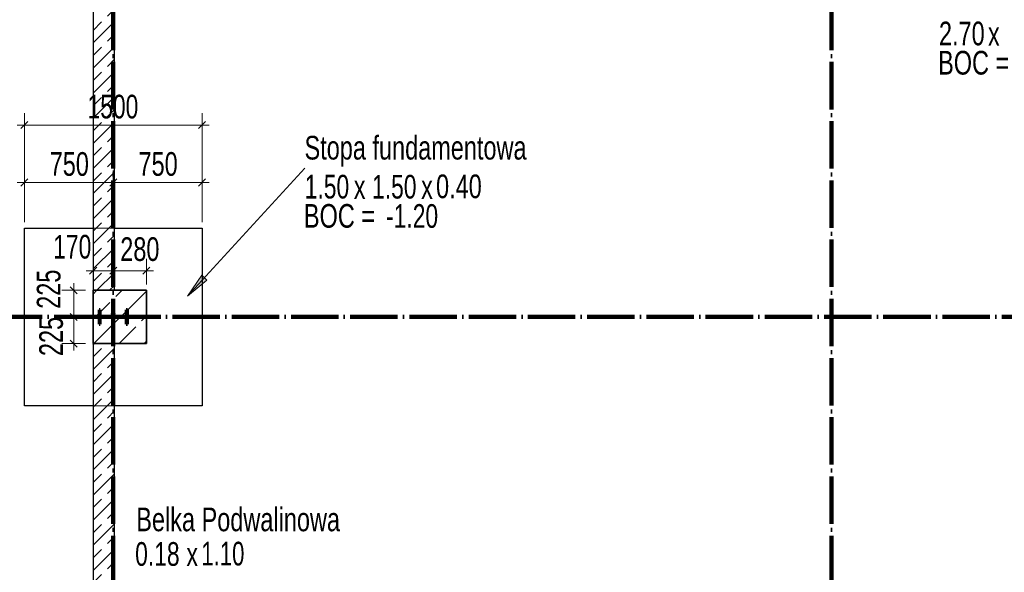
# Model space of a CAD drawing. Header units: millimetres. Extents: x 0 to 60000, y 0 to 29700.
# Tile 20 of 86: x 5066 to 13379, y 14868 to 19535. Entities that reach past the tile are written whole.
import ezdxf

# ---------------------------------------------------------------- set-up
doc = ezdxf.new("R2010")
doc.units = ezdxf.units.MM
for name, pattern in [('ALL_S16', [170, 100, -70]), ('STRICHPUNKT2_S11', [500, 400, -50, 0, -50]), ('STRICHPUNKT2_S5', [1100, 800, -100, 100, -100]), ('VERDECKT2_S2', [270, 200, -70])]:
    doc.linetypes.add(name, pattern=pattern)
for name, color, linetype, lineweight in [('AS_Belki', 7, 'Continuous', 25), ('Ogólne', 7, 'Continuous', 25), ('Osie', 30, 'STRICHPUNKT2_S5', 18), ('Posadowienie płytkie', 7, 'Continuous', 25), ('Standard', 7, 'Continuous', 25), ('Ściana nośna', 7, 'Continuous', 70)]:
    doc.layers.add(name, color=color, linetype=linetype, lineweight=lineweight)
doc.styles.add('ARIAL', font='ARIAL.TTF')

msp = doc.modelspace()

# ---------------------------------------------------------------- hatches: boundary and pattern name
at = {"layer": 'Standard', "linetype": 'Continuous', "lineweight": 13, "transparency": 33554687}
msp.add_hatch(color=4, dxfattribs=at).paths.add_polyline_path([(6602.7, 17376.3), (6483, 17201.2), (6646.9, 17335.8)])

# ---------------------------------------------------------------- linework, layer by layer
at = {"layer": 'AS_Belki', "color": 30, "linetype": 'Continuous', "lineweight": 70, "transparency": 33554687}
for p, q in [((5736, 17084.8), (5736, 16964.8)), ((5745.8, 17084.8), (5736, 17084.8)), ((5745.8, 17027.9), (5745.8, 17084.8)), ((5850.3, 17061.2), (5848, 17052.1)), ((5848, 17052.1), (5850.3, 17043)), ((5856, 17065), (5850.3, 17061.2)), ((5850.3, 17043), (5856, 17039.2)), ((5861.6, 17061.2), (5856, 17065)), ((5856, 17039.2), (5861.6, 17043)), ((5864, 17052.1), (5861.6, 17061.2)), ((5861.6, 17043), (5864, 17052.1)), ((5966.2, 17084.8), (5966.2, 17027.9)), ((5976, 17084.8), (5966.2, 17084.8)), ((5976, 16964.8), (5976, 17084.8)), ((5736, 16964.8), (5745.8, 16964.8)), ((5966.2, 17027.9), (5745.8, 17027.9)), ((5745.8, 16964.8), (5745.8, 17021.7)), ((5745.8, 17021.7), (5966.2, 17021.7)), ((5966.2, 17021.7), (5966.2, 16964.8)), ((5966.2, 16964.8), (5976, 16964.8))]:
    msp.add_line(p, q, dxfattribs=at)
at = {"layer": 'Ogólne', "color": 4, "linetype": 'Continuous', "lineweight": 13, "transparency": 33554687}
for p, q in [((5106, 18644.9), (5106, 18744.9)), ((6606, 18644.9), (6606, 18744.9)), ((5106, 18644.9), (5046, 18644.9)), ((5076, 18614.9), (5136, 18674.9)), ((5106, 18644.9), (5106, 18544.9)), ((5106, 18644.9), (5106, 17824.8)), ((6576, 18614.9), (6636, 18674.9)), ((6606, 18644.9), (6606, 18544.9)), ((6606, 18644.9), (6666, 18644.9)), ((5106, 18160.2), (5106, 18260.2)), ((5856, 18160.2), (5856, 18260.2)), ((6606, 18160.2), (6606, 18260.2)), ((5106, 18160.2), (5046, 18160.2)), ((5076, 18130.2), (5136, 18190.2)), ((5106, 18160.2), (5106, 18060.2)), ((5826, 18130.2), (5886, 18190.2)), ((5856, 18160.2), (5856, 18060.2)), ((5856, 18160.2), (6606, 18160.2)), ((6576, 18130.2), (6636, 18190.2)), ((6606, 18160.2), (6606, 18060.2)), ((6606, 18160.2), (6666, 18160.2)), ((5686, 17415.3), (5686, 17515.3)), ((5856, 17415.3), (5856, 17515.3)), ((6136, 17415.3), (6136, 17515.3)), ((5686, 17415.3), (5626, 17415.3)), ((5656, 17385.3), (5716, 17445.3)), ((5686, 17415.3), (5686, 17315.3)), ((5686, 17415.3), (5856, 17415.3)), ((5826, 17385.3), (5886, 17445.3)), ((5856, 17415.3), (5856, 17315.3)), ((5856, 17415.3), (5856, 17354.7)), ((5856, 17415.3), (6136, 17415.3)), ((6106, 17385.3), (6166, 17445.3)), ((6136, 17415.3), (6136, 17315.3)), ((6136, 17415.3), (6136, 17299.8)), ((6136, 17415.3), (6196, 17415.3)), ((5522.3, 17249.8), (5522.3, 17309.8)), ((5522.3, 17249.8), (5422.3, 17249.8)), ((5552.3, 17219.8), (5492.3, 17279.8)), ((5522.3, 17249.8), (5622.3, 17249.8)), ((5522.3, 17024.8), (5522.3, 17249.8)), ((5552.3, 16994.8), (5492.3, 17054.8)), ((5522.3, 17024.8), (5422.3, 17024.8)), ((5522.3, 17024.8), (5622.3, 17024.8)), ((5522.3, 16799.8), (5522.3, 17024.8)), ((5522.3, 16799.8), (5422.3, 16799.8)), ((5552.3, 16769.8), (5492.3, 16829.8)), ((5522.3, 16799.8), (5622.3, 16799.8)), ((5522.3, 16799.8), (5522.3, 16739.8))]:
    msp.add_line(p, q, dxfattribs=at)
for points in [[(5106, 18644.9), (5635.1, 18644.9), (5635.1, 18644.9), (6606, 18644.9)], [(6606, 18644.9), (6606, 18250.8), (6606, 18250.8), (6606, 17824.8)], [(5106, 18160.2), (5318.9, 18160.2), (5318.9, 18160.2), (5856, 18160.2)], [(5686, 17415.3), (5686, 17339.5), (5686, 17339.5), (5686, 17299.8)]]:
    msp.add_lwpolyline(points, dxfattribs=at)
at = {"layer": 'Osie', "color": 1, "linetype": 'STRICHPUNKT2_S11', "lineweight": 140, "transparency": 33554687}
for p, q in [((5856, 4274.8), (5856, 25274.8)), ((11919, 4274.8), (11919, 25274.8)), ((3356, 17024.8), (44814, 17024.8))]:
    msp.add_line(p, q, dxfattribs=at)
at = {"layer": 'Posadowienie płytkie', "color": 8, "linetype": 'Continuous', "lineweight": 35, "transparency": 33554687}
for p, q in [((5686, 17217.4), (5718.3, 17249.8)), ((5692.6, 16799.8), (6136, 17243.1)), ((6116.9, 16799.8), (6136, 16818.9))]:
    msp.add_line(p, q, dxfattribs=at)
at = {"layer": 'Posadowienie płytkie', "color": 8, "linetype": 'VERDECKT2_S2', "lineweight": 35, "transparency": 33554687}
for p, q in [((5686, 17005.3), (5930.5, 17249.8)), ((5904.7, 16799.8), (6136, 17031))]:
    msp.add_line(p, q, dxfattribs=at)
at = {"layer": 'Posadowienie płytkie', "color": 3, "linetype": 'Continuous', "lineweight": 25, "transparency": 33554687}
for p, q in [((5686, 17249.8), (5686, 16799.8)), ((5866, 17249.8), (5686, 17249.8)), ((6136, 17249.8), (5866, 17249.8)), ((6136, 16799.8), (6136, 17249.8)), ((5686, 16799.8), (5866, 16799.8)), ((5866, 16799.8), (6136, 16799.8))]:
    msp.add_line(p, q, dxfattribs=at)
at = {"layer": 'Standard', "color": 3, "linetype": 'Continuous', "lineweight": 25, "transparency": 33554687}
for p, q in [((5106, 16274.8), (5106, 17774.8)), ((5106, 17774.8), (5686, 17774.8)), ((5866, 17774.8), (6606, 17774.8)), ((6606, 17774.8), (6606, 16274.8)), ((5686, 16274.8), (5106, 16274.8)), ((6606, 16274.8), (5866, 16274.8))]:
    msp.add_line(p, q, dxfattribs=at)
at = {"layer": 'Standard', "color": 3, "linetype": 'VERDECKT2_S2', "lineweight": 18, "transparency": 33554687}
for p, q in [((5686, 17774.8), (5866, 17774.8)), ((5866, 16274.8), (5686, 16274.8))]:
    msp.add_line(p, q, dxfattribs=at)
at = {"layer": 'Standard', "color": 4, "linetype": 'Continuous', "lineweight": 13, "transparency": 33554687}
for p, q in [((6602.7, 17376.3), (6483, 17201.2)), ((6646.9, 17335.8), (6602.7, 17376.3)), ((6483, 17201.2), (6646.9, 17335.8)), ((6624.8, 17356), (6634.9, 17367.1)), ((6483, 17201.2), (6483, 17201.2)), ((6483, 17201.2), (6483, 17201.2)), ((6483, 17201.2), (6483, 17201.2))]:
    msp.add_line(p, q, dxfattribs=at)
at = {"layer": 'Standard', "color": 8, "linetype": 'Continuous', "lineweight": 35, "transparency": 33554687}
for p, q in [((5686, 16799.8), (5686, 17249.8)), ((5686, 17249.8), (6136, 17249.8)), ((6136, 17249.8), (6136, 16799.8)), ((5848, 17027.9), (5848, 17052.1)), ((5850.3, 17043), (5850.3, 17027.9)), ((5861.6, 17043), (5861.6, 17027.9)), ((5864, 17052.1), (5864, 17027.9)), ((5850, 17021.7), (5850.3, 17021.3)), ((5850.3, 17021.7), (5850.3, 17021.3)), ((5850.3, 17021.3), (5856, 17019.8)), ((5856, 17039.2), (5856, 17027.9)), ((5856, 17021.7), (5856, 17019.8)), ((5856, 17019.8), (5861.6, 17021.3)), ((5861.6, 17021.7), (5861.6, 17021.3)), ((5861.6, 17021.3), (5861.9, 17021.7)), ((6136, 16799.8), (5686, 16799.8))]:
    msp.add_line(p, q, dxfattribs=at)
at = {"layer": 'Standard', "color": 8, "linetype": 'VERDECKT2_S2', "lineweight": 35, "transparency": 33554687}
for p, q in [((5850.3, 17061.2), (5850.3, 17043)), ((5856, 17065), (5856, 17039.2)), ((5861.6, 17061.2), (5861.6, 17043)), ((5850.3, 17028.3), (5848, 17024.8)), ((5848, 17024.8), (5848, 17027.9)), ((5848.8, 17027.9), (5848, 17024.8)), ((5848, 17024.8), (5850, 17021.7)), ((5848, 17024.8), (5864, 17024.8)), ((5856, 17029.7), (5850.3, 17028.3)), ((5850.3, 17027.9), (5850.3, 17021.7)), ((5861.6, 17028.3), (5856, 17029.7)), ((5856, 17027.9), (5856, 17021.7)), ((5864, 17024.8), (5861.6, 17028.3)), ((5861.6, 17027.9), (5861.6, 17021.7)), ((5861.9, 17021.7), (5864, 17024.8)), ((5864, 17024.8), (5863.2, 17027.9)), ((5864, 17027.9), (5864, 17024.8))]:
    msp.add_line(p, q, dxfattribs=at)
at = {"layer": 'Standard', "color": 4, "linetype": 'Continuous', "lineweight": 13, "transparency": 33554687}
msp.add_lwpolyline([(7472.8, 18281.8), (6977.9, 17741.5), (6483, 17201.2)], dxfattribs=at)
at = {"layer": 'Ściana nośna', "color": 3, "linetype": 'Continuous', "lineweight": 25, "transparency": 33554687}
for p, q in [((5686, 21474.8), (5686, 17249.8)), ((5866, 17249.8), (5866, 21474.8)), ((5686, 17249.8), (5866, 17249.8)), ((5686, 16799.8), (5686, 12249.8)), ((5866, 16799.8), (5686, 16799.8)), ((5866, 12249.8), (5866, 16799.8))]:
    msp.add_line(p, q, dxfattribs=at)
at = {"layer": 'Ściana nośna', "color": 8, "linetype": 'ALL_S16', "lineweight": 35, "transparency": 33554687}
for p, q in [((5686, 19444.8), (5866, 19624.8)), ((5686, 19232.7), (5866, 19412.7)), ((5686, 19020.5), (5866, 19200.5)), ((5686, 18808.4), (5866, 18988.4)), ((5686, 18596.3), (5866, 18776.3)), ((5686, 18384.1), (5866, 18564.1)), ((5686, 18172), (5866, 18352)), ((5686, 17959.9), (5866, 18139.9)), ((5686, 17747.7), (5866, 17927.7)), ((5686, 17535.6), (5866, 17715.6)), ((5686, 17323.5), (5866, 17503.5)), ((5824.4, 17249.8), (5866, 17291.3)), ((5686, 16687.1), (5798.7, 16799.8)), ((5686, 16474.9), (5866, 16654.9)), ((5686, 16262.8), (5866, 16442.8)), ((5686, 16050.7), (5866, 16230.7)), ((5686, 15838.5), (5866, 16018.5)), ((5686, 15626.4), (5866, 15806.4)), ((5686, 15414.3), (5866, 15594.3)), ((5686, 15202.1), (5866, 15382.1)), ((5686, 14990), (5866, 15170)), ((5686, 14777.9), (5866, 14957.9))]:
    msp.add_line(p, q, dxfattribs=at)
at = {"layer": 'Ściana nośna', "color": 8, "linetype": 'Continuous', "lineweight": 35, "transparency": 33554687}
for p, q in [((5686, 19338.7), (5866, 19518.7)), ((5686, 19126.6), (5866, 19306.6)), ((5686, 18914.5), (5866, 19094.5)), ((5686, 18702.3), (5866, 18882.3)), ((5686, 18490.2), (5866, 18670.2)), ((5686, 18278.1), (5866, 18458.1)), ((5686, 18065.9), (5866, 18245.9)), ((5686, 17853.8), (5866, 18033.8)), ((5686, 17641.7), (5866, 17821.7)), ((5686, 17429.5), (5866, 17609.5)), ((5718.3, 17249.8), (5866, 17397.4)), ((5686, 16793.1), (5692.6, 16799.8)), ((5686, 16581), (5866, 16761)), ((5686, 16368.9), (5866, 16548.9)), ((5686, 16156.7), (5866, 16336.7)), ((5686, 15944.6), (5866, 16124.6)), ((5686, 15732.5), (5866, 15912.5)), ((5686, 15520.3), (5866, 15700.3)), ((5686, 15308.2), (5866, 15488.2)), ((5686, 15096.1), (5866, 15276.1)), ((5686, 14883.9), (5866, 15063.9))]:
    msp.add_line(p, q, dxfattribs=at)

# ---------------------------------------------------------------- texts
at = {"layer": 'Ogólne', "color": 3, "linetype": 'Continuous', "lineweight": 25, "transparency": 33554687, "char_height": 200, "attachment_point": 7, "style": 'ARIAL'}
for s, insert, width in [('\\W0.69;1500', (5638.8, 18698.3), 513.243), ('\\W0.71;750', (5319.3, 18213.6), 403.902), ('\\W0.71;750', (6069.3, 18213.6), 403.887), ('\\W0.69;170', (5349.1, 17514.7), 401.642), ('\\W0.71;280', (5915, 17494.5), 403.894)]:
    msp.add_mtext(s, dxfattribs=dict(at, insert=insert, width=width))
at = {"layer": 'Ogólne', "color": 3, "linetype": 'Continuous', "lineweight": 25, "transparency": 33554687, "char_height": 200, "width": 403.894, "attachment_point": 7, "rotation": 90, "style": 'ARIAL'}
for insert in [(5413.2, 17093.2), (5433.9, 16694.1)]:
    msp.add_mtext('\\W0.71;225', dxfattribs=dict(at, insert=insert))
at = {"layer": 'Standard', "color": 3, "linetype": 'Continuous', "lineweight": 18, "transparency": 33554687, "char_height": 200, "attachment_point": 7, "style": 'ARIAL'}
for s, insert, width in [('\\W0.71;2.70', (12827.5, 19315.4), 459.376), ('\\W0.70;x', (13242, 19315.4), 169.856), ('\\W0.69;1.50', (7472.8, 18021.9), 457.427), ('\\W0.69;1.50', (8041.1, 18021.6), 457.427), ('\\W0.71;0.40', (8581.4, 18024.6), 459.362), ('\\W0.70;x', (7887.3, 18021.9), 169.867), ('\\W0.70;x', (8456, 18021.9), 169.867), ('\\W0.69;0.18', (6041, 14920), 457.42), ('\\W0.70;x', (6473.7, 14920.2), 169.867), ('\\W0.67;1.10', (6599.1, 14923), 455.574)]:
    msp.add_mtext(s, dxfattribs=dict(at, insert=insert, width=width))
at = {"layer": 'Standard', "color": 3, "linetype": 'Continuous', "lineweight": 25, "transparency": 33554687, "char_height": 200, "attachment_point": 7, "style": 'ARIAL'}
for s, insert, width in [('\\W0.71;BOC =', (12820.3, 19068.7), 675.774), ('\\W0.71;BOC =', (7465.6, 17775.1), 675.76), ('\\W0.69;-1.20', (8159.5, 17774.3), 524.162)]:
    msp.add_mtext(s, dxfattribs=dict(at, insert=insert, width=width))
at = {"layer": 'Standard', "color": 2, "linetype": 'Continuous', "lineweight": 50, "transparency": 33554687, "char_height": 200, "attachment_point": 7, "style": 'ARIAL'}
for s, insert, width in [('\\W0.71;Stopa fundamentowa', (7470.8, 18293.5), 1957.183), ('\\W0.71;Belka Podwalinowa', (6050.4, 15211.9), 1801.92)]:
    msp.add_mtext(s, dxfattribs=dict(at, insert=insert, width=width))

doc.saveas('drawing.dxf')
